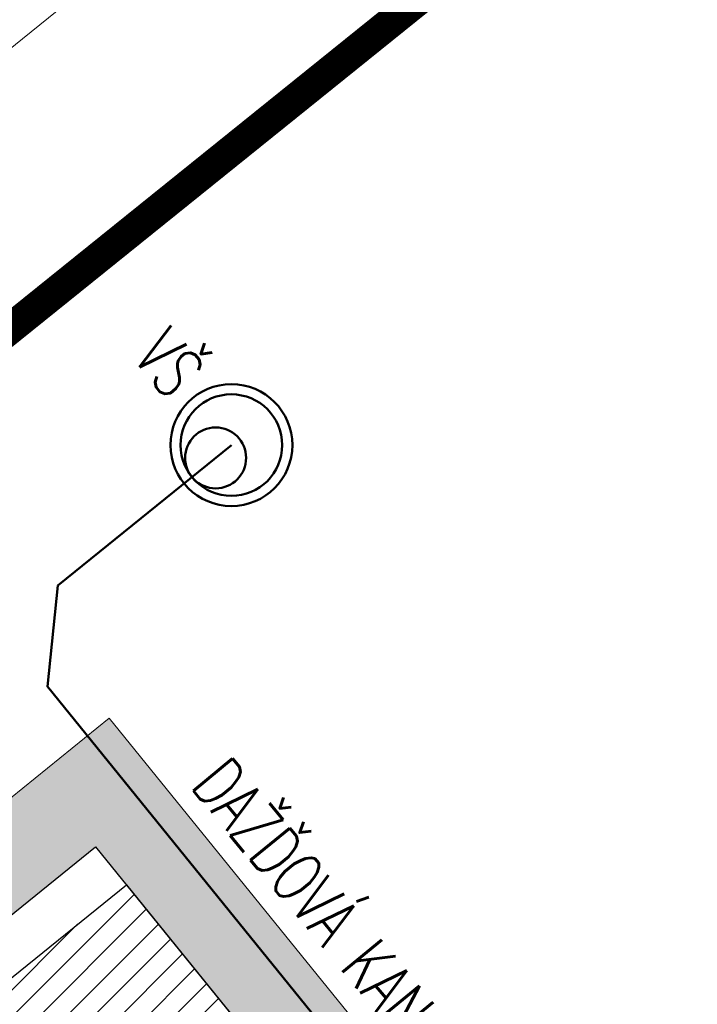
# Model space of a CAD drawing. Header units: millimetres. Extents: x 399756 to 681636, y -205891 to -101508.
# Tile 29 of 33: x 598397 to 605065, y -152770 to -143078. Entities that reach past the tile are written whole.
import ezdxf
from ezdxf.enums import TextEntityAlignment as Align

# ---------------------------------------------------------------- set-up
doc = ezdxf.new("R2010")
doc.units = ezdxf.units.MM
doc.header["$LTSCALE"] = 10
doc.header["$MEASUREMENT"] = 0
doc.linetypes.add('DASHEDX2', pattern=[38.1, 25.4, -12.7])
doc.layers.add('A3_Konstrukcie_Hrana', color=7, linetype='Continuous')
for name, color, linetype, lineweight in [('A7_Srafy', 8, 'Continuous', 9), ('A_TENKA', 7, 'Continuous', 5), ('DAZDOVA KANALIZACIA', 30, 'ST_KANAL_DEST_PLNA', 50), ('tenka', 7, 'Continuous', 15), ('ZTI_PLYN_VEREJNY', 40, 'ST_KANAL_SPLASK_PLNA', 25)]:
    doc.layers.add(name, color=color, linetype=linetype, lineweight=lineweight)
doc.styles.get("Standard").update_dxf_attribs({"font": 'simplex.shx', "width": 0.8})
doc.linetypes.add('ST_KANAL_DEST_PLNA', pattern='A,136,-20,34,[23,st.shx,S=10,R=0,X=0,Y=0],16,[2,st.shx,S=10,R=0,X=0,Y=0],-25', length=231)
doc.linetypes.add('ST_KANAL_SPLASK_PLNA', pattern='A,136,-20,8,[2,st.shx,S=10,R=0,X=0,Y=0],32,[2,st.shx,S=10,R=0,X=0,Y=0],-25', length=221)
doc.linetypes.add('ST_PLYNOVOD_PLNA', pattern='A,136,-20,15,[25,st.shx,S=5,R=0,X=0,Y=0],-30,15,-25', length=241)

msp = doc.modelspace()

# ---------------------------------------------------------------- hatches: boundary and pattern name
at = {"lineweight": 0}
h = msp.add_hatch(dxfattribs=at)
h.set_pattern_fill('ANSI31', color=256, scale=1500)
h.paths.add_polyline_path([(592825, -156954.6), (603315.7, -169909.6), (609937, -164547.8), (602850.9, -155797.2), (603743.1, -156898.9), (599446.3, -151592.7), (602850.9, -155797.2), (599446.3, -151592.7)])
h.paths.add_polyline_path([(600851.9, -153067.4), (595578.6, -157311.2), (603353, -166971.6), (608626.3, -162727.8)], flags=24)
at = {"layer": 'A7_Srafy'}
h = msp.add_hatch(dxfattribs=at)
h.set_pattern_fill('BOX', color=256, scale=20, angle=39)
h.set_pattern_definition([(129, (-93664.9, 44154.6), (-394.79015, -319.69476), []), (129, (-93566.2, 44234.5), (-394.79015, -319.69476), []), (39, (-93664.9, 44154.6), (-319.69476, 394.79015), [-127, 127]), (39, (-93744.8, 44253.3), (-319.69476, 394.79015), [-127, 127]), (39, (-93824.7, 44351.97), (-319.69476, 394.79015), [127, -127]), (39, (-93904.65, 44450.67), (-319.69476, 394.79015), [127, -127]), (129, (-93467.5, 44314.43), (-394.79015, -319.69476), [127, -127]), (129, (-93368.8, 44394.35), (-394.79015, -319.69476), [127, -127])])
h.paths.add_polyline_path([(599277.2, -149953.9), (591583.5, -156184.2), (592149.9, -156883.6), (599144.2, -151219.7), (609685.3, -164236.9), (610384.7, -163670.5)])

# ---------------------------------------------------------------- linework, layer by layer
at = {"layer": 'A3_Konstrukcie_Hrana', "lineweight": 30}
for p, q in [((592825, -156954.6), (599446.3, -151592.7)), ((599446.3, -151592.7), (610000, -164625.5)), ((599446.3, -151592.7), (609937, -164547.8))]:
    msp.add_line(p, q, dxfattribs=at)
at = {"layer": 'A3_Konstrukcie_Hrana'}
msp.add_lwpolyline([(603005.6, -170289.4), (592149.9, -156883.6), (599144.2, -151219.7), (610000, -164625.5)], dxfattribs=at)
at = {"layer": 'A_TENKA', "color": 251, "true_color": 0x666666}
msp.add_line((563395.7, -174057.8), (618795.7, -129417.8), dxfattribs=at)
at = {"layer": 'A_TENKA'}
for p, q in [((599277.2, -149953.9), (591583.5, -156184.2)), ((610384.7, -163670.5), (599277.2, -149953.9))]:
    msp.add_line(p, q, dxfattribs=at)
at = {"layer": 'DAZDOVA KANALIZACIA', "flags": 128}
msp.add_lwpolyline([(600480.2, -147265.4), (598773.2, -148647.7), (598668.7, -149642.2), (609959.7, -163585.5), (609886.4, -164283.1)], dxfattribs=at)
at = {"layer": 'DAZDOVA KANALIZACIA', "linetype": 'ByBlock'}
for radius in [600, 500]:
    msp.add_circle((600480.2, -147265.4), radius, dxfattribs=at)
at = {"layer": 'DAZDOVA KANALIZACIA'}
msp.add_circle((600324.8, -147391.2), 300, dxfattribs=at)
at = {"layer": 'tenka', "linetype": 'DASHEDX2', "ltscale": 10, "const_width": 300}
msp.add_lwpolyline([(563606.7, -174080.4), (585408.1, -201106.6), (655567.1, -144297.1), (658705.6, -125357.6), (618855.4, -129562.3)], close=True, dxfattribs=at)
at = {"layer": 'ZTI_PLYN_VEREJNY', "linetype": 'ST_PLYNOVOD_PLNA', "lineweight": 0, "ltscale": 2}
msp.add_line((562140.9, -172500.4), (617999.8, -127490.7), dxfattribs=at)

# ---------------------------------------------------------------- texts
at = {"layer": 'DAZDOVA KANALIZACIA', "width": 0.7}
msp.add_text('VŠ', height=500, rotation=309.44875, dxfattribs=at).set_placement((599864.9, -146454.3), align=Align.MIDDLE_CENTER)
msp.add_text('DAŽĎOVÁ KANALIZÁCIA DN150 PP SN8 dl. 21,85 m', height=500, rotation=309.44875, dxfattribs=at).set_placement((604093.5, -155110), align=Align.MIDDLE)

doc.saveas('drawing.dxf')
